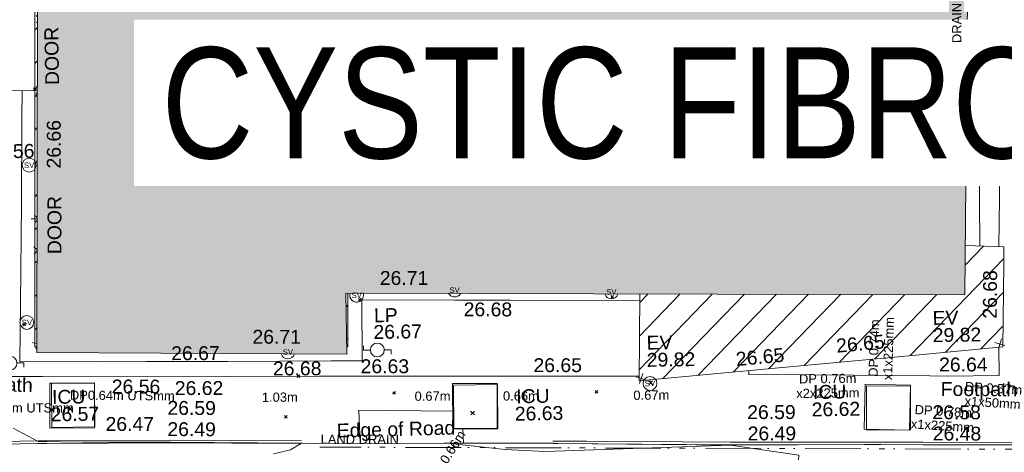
# Model space of a CAD drawing. Header units: millimetres. Extents: x -290717 to 520720, y -88450 to 287762.
# Tile 237 of 256: x 68918 to 95528, y -2602 to 9095. Entities that reach past the tile are written whole.
import ezdxf

# ---------------------------------------------------------------- set-up
doc = ezdxf.new("R2010")
doc.units = ezdxf.units.MM
for name, pattern in [('IMPORT-UG_DRAINAGE_UNIDENTIFIED_QLB2 _2_', [2700, 1500, -300, 0, -250, 150, -300, 0, -200]), ('IMPORT-UG_ELEC_LV_QLB2 _2_', [2700, 1500, -300, 0, -250, 150, -300, 0, -200]), ('IMPORT-UG_ELEC_STREET LIGHTING_QLB2 _2_', [2700, 1500, -300, 0, -250, 150, -300, 0, -200])]:
    doc.linetypes.add(name, pattern=pattern)
for name, color, linetype, lineweight, true_color in [('00_TOPO_EAVE', 7, 'Continuous', 9, 0x666666), ('00_TOPO_FURN_LAMP_POST', 7, 'Continuous', 9, 0x666666), ('00_TOPO_LEVEL_FLOOR', 7, 'Continuous', 9, 0x666666), ('00_TOPO_SERV_STOP_VALVE', 7, 'Continuous', 9, 0x666666), ('00_UAV_BUILDING_HATCH', 7, 'Continuous', 9, 0x999999), ('00_UAV_BUILDING_OUTLINE', 5, 'Continuous', 9, 0x0000ff), ('00_UAV_EAVE', 7, 'Continuous', 9, 0x666666), ('00_UAV_FOOTPATH', 7, 'Continuous', 9, 0xa50000), ('00_UAV_FURN_LAMP_POST', 7, 'Continuous', 9, 0xa50000), ('00_UAV_INT_DOOR', 7, 'Continuous', 9, 0x7f4f3f), ('00_UAV_KERB_BOTTOM', 1, 'Continuous', 9, 0xff0000), ('00_UAV_KERB_TOP', 7, 'Continuous', 9, 0xa500a5), ('00_UAV_LEVEL_SPOT', 7, 'Continuous', 9, 0x666666), ('00_UAV_PARAPET', 7, 'Continuous', 9, 0x666666), ('00_UAV_ROAD_MARKING_YELLOW_CONTINUOUS', 40, 'Continuous', 9, 0xffbf00), ('00_UAV_SERV_IC', 5, 'Continuous', 9, 0x0000ff), ('01_DTM_CONTOUR_MNR', 7, 'Continuous', 9, 0xa5a552), ('12333-PUM-2D-U-0001-C01 - Rev2_REVIT IMPORT_dwg', 7, 'Continuous', 9, 0x767676), ('PUM-ELECTRIC-LV-QLB2', 1, 'IMPORT-UG_ELEC_LV_QLB2 _2_', 9, 0xff0000), ('PUM-ELECTRIC-MH', 1, 'Continuous', 9, 0xff0000), ('PUM-UNIDENTIFIED-QLB2', 150, 'IMPORT-UG_DRAINAGE_UNIDENTIFIED_QLB2 _2_', 9, 0x007fff)]:
    doc.layers.add(name, color=color, linetype=linetype, lineweight=lineweight, true_color=true_color)
for name, color, linetype, lineweight in [('00_UAV_ROAD_EDGE', 7, 'Continuous', 9), ('00_UAV_SURFACE', 7, 'Continuous', 9), ('A_RHA_Detail', 7, 'Continuous', 9), ('A_RHA_Line-Thin', 7, 'Continuous', 9), ('A_RHA_Text', 7, 'Continuous', 9), ('GEN-TEXT', 7, 'Continuous', 9)]:
    doc.layers.add(name, color=color, linetype=linetype, lineweight=lineweight)
doc.styles.add('Arial Narrow', font='ARIALN.TTF', dxfattribs={"height": 3000})
doc.styles.add('Arial_1', font='arial.ttf', dxfattribs={"height": 250})
doc.styles.add('Swis721 Lt BT', font='swissl.ttf', dxfattribs={"height": 400})
doc.styles.add('Swis721 Lt BT_2', font='swissl.ttf', dxfattribs={"height": 375})

# ---------------------------------------------------------------- blocks, each defined once
blk = doc.blocks.new('12333-PUM-2D-U-0001-C01 - Rev2_REVIT IMPORT_dwg_MSL_Eaves_SYM_1-V74-Site Location Plan Existing')
at = {"layer": '00_TOPO_EAVE', "color": 254, "true_color": 0xcccccc}
for p, q in [((357, -116), (-357, 116)), ((-116, -357), (116, 357))]:
    blk.add_line(p, q, dxfattribs=at)
blk = doc.blocks.new('12333-PUM-2D-U-0001-C01 - Rev2_REVIT IMPORT_dwg_MSL_Eaves_SYM_1-V97-Site Location Plan Existing')
at = {"layer": '00_TOPO_EAVE', "color": 254, "true_color": 0xcccccc}
for p, q in [((-40, 13), (-357, 116)), ((-116, -357), (-43, -133))]:
    blk.add_line(p, q, dxfattribs=at)
blk = doc.blocks.new('12333-PUM-2D-U-0001-C01 - Rev2_REVIT IMPORT_dwg_MSL_Lamp_Post_SYM-2077240-Site Location Plan Existing')
at = {"layer": '00_TOPO_FURN_LAMP_POST', "color": 254, "true_color": 0xcccccc, "flags": 128}
for points in [[(-500, 0), (-1000, 0), (-1000, 317)], [(500, 0), (1000, 0), (1000, -317)]]:
    blk.add_lwpolyline(points, dxfattribs=at)
at = {"layer": '00_TOPO_FURN_LAMP_POST', "color": 254, "true_color": 0xcccccc}
blk.add_circle((0, 0), 500, dxfattribs=at)
blk = doc.blocks.new('12333-PUM-2D-U-0001-C01 - Rev2_REVIT IMPORT_dwg_MSL_Parapet_SYM-V112-Site Location Plan Existing')
at = {"layer": '00_UAV_PARAPET', "color": 254, "true_color": 0xcccccc}
blk.add_line((-354, 0), (-500, 0), dxfattribs=at)
blk = doc.blocks.new('12333-PUM-2D-U-0001-C01 - Rev2_REVIT IMPORT_dwg_MSL_Sluice_Valve_SYM-2077246-Site Location Plan Existing')
at = {"layer": '00_TOPO_SERV_STOP_VALVE', "color": 254, "true_color": 0xcccccc}
blk.add_circle((0, 0), 500, dxfattribs=at)
at = {"layer": '00_TOPO_SERV_STOP_VALVE', "insert": (0, 199), "char_height": 400, "width": 785.11, "attachment_point": 2, "line_spacing_factor": 1.005062, "style": 'Swis721 Lt BT'}
blk.add_mtext('SV', dxfattribs=at)
blk = doc.blocks.new('12333-PUM-2D-U-0001-C01 - Rev2_REVIT IMPORT_dwg_MSL_Sluice_Valve_SYM-V130-Site Location Plan Existing')
at = {"layer": '00_TOPO_SERV_STOP_VALVE', "color": 254, "true_color": 0xcccccc}
blk.add_arc((0, 0), 500, 196.04773, 339.89972, dxfattribs=at)
at = {"layer": '00_TOPO_SERV_STOP_VALVE', "insert": (0, 199), "char_height": 400, "width": 785.11, "attachment_point": 2, "line_spacing_factor": 1.005062, "style": 'Swis721 Lt BT'}
blk.add_mtext('SV', dxfattribs=at)
blk = doc.blocks.new('12333-PUM-2D-U-0001-C01 - Rev2_REVIT IMPORT_dwg_MSL_Sluice_Valve_SYM-V131-Site Location Plan Existing')
at = {"layer": '00_TOPO_SERV_STOP_VALVE', "color": 254, "true_color": 0xcccccc}
blk.add_arc((0, 0), 500, 209.56278, 326.69977, dxfattribs=at)
at = {"layer": '00_TOPO_SERV_STOP_VALVE', "insert": (0, 199), "char_height": 400, "width": 785.11, "attachment_point": 2, "line_spacing_factor": 1.005062, "style": 'Swis721 Lt BT'}
blk.add_mtext('SV', dxfattribs=at)
blk = doc.blocks.new('12333-PUM-2D-U-0001-C01 - Rev2_REVIT IMPORT_dwg_MSL_Sluice_Valve_SYM-V132-Site Location Plan Existing')
at = {"layer": '00_TOPO_SERV_STOP_VALVE', "color": 254, "true_color": 0xcccccc}
for start, end in [(161.72551, 360), (360, 17.9742)]:
    blk.add_arc((0, 0), 500, start, end, dxfattribs=at)
at = {"layer": '00_TOPO_SERV_STOP_VALVE', "insert": (0, 199), "char_height": 400, "width": 785.11, "attachment_point": 2, "line_spacing_factor": 1.005062, "style": 'Swis721 Lt BT'}
blk.add_mtext('SV', dxfattribs=at)
blk = doc.blocks.new('12333-PUM-2D-U-0001-C01 - Rev2_REVIT IMPORT_dwg_MSL_Sluice_Valve_SYM-V133-Site Location Plan Existing')
at = {"layer": '00_TOPO_SERV_STOP_VALVE', "color": 254, "true_color": 0xcccccc}
blk.add_arc((0, 0), 500, 194.20546, 341.56523, dxfattribs=at)
at = {"layer": '00_TOPO_SERV_STOP_VALVE', "insert": (0, 199), "char_height": 400, "width": 785.11, "attachment_point": 2, "line_spacing_factor": 1.005062, "style": 'Swis721 Lt BT'}
blk.add_mtext('SV', dxfattribs=at)
blk = doc.blocks.new('12333-PUM-2D-U-0001-C01 - Rev2_REVIT IMPORT_dwg_MSL_Sluice_Valve_SYM-V135-Site Location Plan Existing')
at = {"layer": '00_TOPO_SERV_STOP_VALVE', "color": 254, "true_color": 0xcccccc}
for start, end in [(237.31049, 360), (360, 119.58707)]:
    blk.add_arc((0, 0), 500, start, end, dxfattribs=at)
at = {"layer": '00_TOPO_SERV_STOP_VALVE', "insert": (0, 199), "char_height": 400, "width": 785.11, "attachment_point": 2, "line_spacing_factor": 1.005062, "style": 'Swis721 Lt BT'}
blk.add_mtext('SV', dxfattribs=at)
blk = doc.blocks.new('12333-PUM-2D-U-0001-C01 - Rev2_REVIT IMPORT_dwg_MSL_Sluice_Valve_SYM-V136-Site Location Plan Existing')
at = {"layer": '00_TOPO_SERV_STOP_VALVE', "color": 254, "true_color": 0xcccccc}
for start, end in [(206.89518, 360), (360, 151.29786)]:
    blk.add_arc((0, 0), 500, start, end, dxfattribs=at)
at = {"layer": '00_TOPO_SERV_STOP_VALVE', "insert": (0, 199), "char_height": 400, "width": 785.11, "attachment_point": 2, "line_spacing_factor": 1.005062, "style": 'Swis721 Lt BT'}
blk.add_mtext('SV', dxfattribs=at)
blk = doc.blocks.new('12333-PUM-2D-U-0001-C01 - Rev2_REVIT IMPORT_dwg_MSL_FLlvl_SYM-V148-Site Location Plan Existing')
at = {"layer": '00_TOPO_LEVEL_FLOOR', "color": 254, "true_color": 0xcccccc}
blk.add_line((-7.1, 0), (-38.9, 0), dxfattribs=at)
blk = doc.blocks.new('12333-PUM-2D-U-0001-C01 - Rev2_REVIT IMPORT_dwg_MSL_FLlvl_SYM-V163-Site Location Plan Existing')
at = {"layer": '00_TOPO_LEVEL_FLOOR', "color": 254, "true_color": 0xcccccc}
blk.add_line((-13.3, 0), (-38.9, 0), dxfattribs=at)
blk = doc.blocks.new('12333-PUM-2D-U-0001-C01 - Rev2_REVIT IMPORT_dwg_MSL_Node_Linework-V168-Site Location Plan Existing')
at = {"layer": '00_UAV_INT_DOOR', "color": 9, "true_color": 0xd4c4bf}
for p, q in [((-114, 114), (-530, 530)), ((-119, -119), (-530, -530))]:
    blk.add_line(p, q, dxfattribs=at)
blk = doc.blocks.new('12333-PUM-2D-U-0001-C01 - Rev2_REVIT IMPORT_dwg_MSL_Node_Linework-V169-Site Location Plan Existing')
at = {"layer": '00_UAV_INT_DOOR', "color": 9, "true_color": 0xd4c4bf}
for p, q in [((-181, 181), (-530, 530)), ((-188, -188), (-530, -530))]:
    blk.add_line(p, q, dxfattribs=at)
blk = doc.blocks.new('12333-PUM-2D-U-0001-C01 - Rev2_REVIT IMPORT_dwg_MSL_Node_Linework-V187-Site Location Plan Existing')
at = {"layer": '00_UAV_INT_DOOR', "color": 9, "true_color": 0xd4c4bf}
for p, q in [((-341, 341), (-530, 530)), ((-355, -355), (-530, -530))]:
    blk.add_line(p, q, dxfattribs=at)
blk = doc.blocks.new('12333-PUM-2D-U-0001-C01 - Rev2_REVIT IMPORT_dwg_MSL_Node_Linework-V188-Site Location Plan Existing')
at = {"layer": '00_UAV_INT_DOOR', "color": 9, "true_color": 0xd4c4bf}
for p, q in [((-338, 338), (-530, 530)), ((-352, -352), (-530, -530))]:
    blk.add_line(p, q, dxfattribs=at)
blk = doc.blocks.new('12333-PUM-2D-U-0001-C01 - Rev2_REVIT IMPORT_dwg_MGS62954_T2_Galway_ITM_3d_Rev1-2077680-Site Location Plan Existing')
at = {"layer": '00_UAV_BUILDING_HATCH', "true_color": 0xcccccc}
h = blk.add_hatch(dxfattribs=at)
h.set_pattern_fill('FP_1', color=254, style=0, pattern_type=2)
h.set_pattern_definition([(45, (0, 0), (-441.94173824, 441.94173824), [])])
h.paths.add_polyline_path([(533987591, 725553254), (533997439, 725554005), (533997514, 725556705), (533996473, 725556759), (533996433, 725555434), (533987653, 725555608), (533987652, 725555587)])
h.paths.add_polyline_path([(533979741, 725554314), (533979766, 725555764), (533979707, 725555766), (533979708, 725554315)])
h.paths.add_polyline_path([(533971331, 725554462), (533971615, 725568667), (533990998, 725568307), (533991071, 725571885), (533996720, 725571763), (533996726, 725572066), (533990955, 725572167), (533990892, 725568613), (533971534, 725568953), (533971279, 725554463), (533971331, 725554462)])
at = {"layer": '00_UAV_BUILDING_OUTLINE', "color": 254, "true_color": 0xcccccc}
blk.add_line((533971331, 725554462), (533971279, 725554463), dxfattribs=at)
at = {"layer": '00_UAV_BUILDING_OUTLINE', "color": 254, "true_color": 0xcccccc, "flags": 128}
for points in [[(533971279, 725554463), (533971367, 725559462), (533971455, 725564462), (533971534, 725568953), (533972041, 725568944), (533977041, 725568856), (533982040, 725568768), (533987039, 725568680), (533990892, 725568613), (533990912, 725569758), (533990955, 725572168), (533993542, 725572122), (533996726, 725572066), (533996720, 725571763)], [(533996473, 725556759), (533997514, 725556705), (533997501, 725556257), (533997439, 725554005), (533994700, 725553796), (533989714, 725553416), (533987591, 725553254), (533987653, 725555608)], [(533979766, 725555764), (533979741, 725554314), (533979705, 725554315)]]:
    blk.add_lwpolyline(points, dxfattribs=at)
at = {"layer": '00_UAV_FOOTPATH', "color": 254, "true_color": 0xcccccc, "flags": 128}
for points in [[(533971400, 725561383), (533970371, 725561408), (533970310, 725557579), (533970307, 725557440), (533970232, 725553679), (533971470, 725553655), (533974611, 725553595), (533976469, 725553568), (533978958, 725553533), (533981468, 725553490), (533982965, 725553465), (533986467, 725553404), (533987594, 725553385)], [(533997380, 725556712), (533997462, 725559333), (533997493, 725561427), (533997210, 725561433), (533996596, 725561447)], [(533990562, 725553481), (533990558, 725553377), (533992344, 725553334), (533995451, 725553254), (533995926, 725553242), (533997323, 725553230), (533997334, 725553997)]]:
    blk.add_lwpolyline(points, dxfattribs=at)
at = {"layer": '00_UAV_KERB_BOTTOM', "color": 254, "true_color": 0xcccccc, "flags": 128}
for points in [[(533966559, 725551844), (533971329, 725551849), (533971559, 725551846), (533974903, 725551806), (533976558, 725551768), (533978439, 725551726)], [(533985249, 725551600), (533990033, 725551485), (533990247, 725551481), (533994094, 725551420), (533995246, 725551395), (533998115, 725551333), (534000245, 725551293), (534001646, 725551266)]]:
    blk.add_lwpolyline(points, dxfattribs=at)
at = {"layer": '00_UAV_KERB_TOP', "color": 254, "true_color": 0xcccccc, "flags": 128}
for points in [[(533966559, 725551914), (533971329, 725551919), (533971559, 725551916), (533974904, 725551876), (533976558, 725551838), (533978446, 725551796)], [(533985238, 725551670), (533986146, 725551650), (533990034, 725551555), (533990236, 725551551), (533994095, 725551490), (533995235, 725551465), (533998116, 725551403), (534000234, 725551363), (534001647, 725551336)]]:
    blk.add_lwpolyline(points, dxfattribs=at)
at = {"layer": '00_UAV_ROAD_EDGE', "color": 254, "true_color": 0xcccccc, "flags": 128}
blk.add_lwpolyline([(533978439, 725551726), (533982299, 725551668), (533983438, 725551642), (533985249, 725551600)], dxfattribs=at)
at = {"layer": '00_UAV_SERV_IC', "color": 254, "true_color": 0xcccccc, "flags": 128}
for points in [[(533971669, 725553472), (533972874, 725553455), (533972857, 725552243), (533971652, 725552260)], [(533982554, 725553270), (533983753, 725553249), (533983732, 725552038), (533982533, 725552059)], [(533993701, 725553057), (533994925, 725553012), (533994880, 725551801), (533993656, 725551846)]]:
    blk.add_lwpolyline(points, close=True, dxfattribs=at)
at = {"layer": '00_UAV_SURFACE', "color": 254, "true_color": 0xcccccc}
blk.add_line((533982811, 725552054), (533982817, 725551656), dxfattribs=at)
at = {"layer": '00_UAV_SURFACE', "color": 254, "true_color": 0xcccccc, "flags": 128}
for points in [[(533970867, 725554069), (533970910, 725555639), (533970985, 725558331), (533971041, 725560637), (533971059, 725561391)], [(533996862, 725556739), (533996887, 725559253), (533996930, 725561415)], [(533987648, 725555429), (533984148, 725555497), (533982649, 725555529), (533980138, 725555581), (533980117, 725553930), (533979280, 725553942), (533976479, 725553979), (533974280, 725554010), (533972936, 725554028), (533970867, 725554069)], [(533980022, 725551702), (533980006, 725552593), (533982541, 725552526)]]:
    blk.add_lwpolyline(points, dxfattribs=at)
at = {"layer": '01_DTM_CONTOUR_MNR', "color": 254, "true_color": 0xcccccc, "flags": 128}
for points in [[(533977680, 725551460), (533978141, 725551561), (533978440, 725551730), (533974900, 725551817), (533972520, 725551860), (533971330, 725551899), (533970657, 725552278)], [(534001646, 725551283), (533998673, 725551332), (533998112, 725551344), (533997460, 725551356), (533994091, 725551425), (533993652, 725551434), (533990030, 725551480), (533991870, 725551170), (533991860, 725551010), (533997465, 725550493), (533997518, 725550482), (533998124, 725550370), (533998954, 725550456), (534001470, 725550830), (534001480, 725551000), (534001501, 725550907), (534001639, 725550951)]]:
    blk.add_lwpolyline(points, dxfattribs=at)
blk.add_lwpolyline([(533982300, 725551670), (533983935, 725551466), (533985024, 725551395), (533990030, 725551480), (533985355, 725551606), (533985249, 725551609), (533982886, 725551658)], close=True, dxfattribs=at)
for name, p, xscale, yscale, zscale in [('12333-PUM-2D-U-0001-C01 - Rev2_REVIT IMPORT_dwg_MSL_Node_Linework-V187-Site Location Plan Existing', (533971575, 725563318), 0.19, 0.19, 0.19), ('12333-PUM-2D-U-0001-C01 - Rev2_REVIT IMPORT_dwg_MSL_FLlvl_SYM-V163-Site Location Plan Existing', (533971536, 725561402), 4.94, 4.94, 4.94), ('12333-PUM-2D-U-0001-C01 - Rev2_REVIT IMPORT_dwg_MSL_Node_Linework-V188-Site Location Plan Existing', (533971536, 725561402), 0.19, 0.19, 0.19), ('12333-PUM-2D-U-0001-C01 - Rev2_REVIT IMPORT_dwg_MSL_Parapet_SYM-V112-Site Location Plan Existing', (533971600, 725561238), 0.375, 0.375, 0.375), ('12333-PUM-2D-U-0001-C01 - Rev2_REVIT IMPORT_dwg_MSL_Sluice_Valve_SYM-V135-Site Location Plan Existing', (533996665, 725560746), 0.375, 0.375, 0.375), ('12333-PUM-2D-U-0001-C01 - Rev2_REVIT IMPORT_dwg_MSL_Sluice_Valve_SYM-V136-Site Location Plan Existing', (533996719, 725559874), 0.375, 0.375, 0.375), ('12333-PUM-2D-U-0001-C01 - Rev2_REVIT IMPORT_dwg_MSL_Sluice_Valve_SYM-2077246-Site Location Plan Existing', (533971214, 725559374), 0.375, 0.375, 0.375), ('12333-PUM-2D-U-0001-C01 - Rev2_REVIT IMPORT_dwg_MSL_FLlvl_SYM-V148-Site Location Plan Existing', (533971436, 725557925), 4.94, 4.94, 4.94), ('12333-PUM-2D-U-0001-C01 - Rev2_REVIT IMPORT_dwg_MSL_Node_Linework-V169-Site Location Plan Existing', (533971436, 725557925), 0.19, 0.19, 0.19), ('12333-PUM-2D-U-0001-C01 - Rev2_REVIT IMPORT_dwg_MSL_Node_Linework-V168-Site Location Plan Existing', (533971406, 725557069), 0.19, 0.19, 0.19), ('12333-PUM-2D-U-0001-C01 - Rev2_REVIT IMPORT_dwg_MSL_Sluice_Valve_SYM-V132-Site Location Plan Existing', (533980001, 725555705), 0.375, 0.375, 0.375), ('12333-PUM-2D-U-0001-C01 - Rev2_REVIT IMPORT_dwg_MSL_Sluice_Valve_SYM-V131-Site Location Plan Existing', (533982651, 725555799), 0.375, 0.375, 0.375), ('12333-PUM-2D-U-0001-C01 - Rev2_REVIT IMPORT_dwg_MSL_Sluice_Valve_SYM-V130-Site Location Plan Existing', (533986886, 725555677), 0.375, 0.375, 0.375), ('12333-PUM-2D-U-0001-C01 - Rev2_REVIT IMPORT_dwg_MSL_Sluice_Valve_SYM-2077246-Site Location Plan Existing', (533971079, 725555126), 0.375, 0.375, 0.375), ('12333-PUM-2D-U-0001-C01 - Rev2_REVIT IMPORT_dwg_MSL_Eaves_SYM_1-V97-Site Location Plan Existing', (533971348, 725554537), 0.375, 0.375, 0.375), ('12333-PUM-2D-U-0001-C01 - Rev2_REVIT IMPORT_dwg_MSL_Lamp_Post_SYM-2077240-Site Location Plan Existing', (533970603, 725554034), 0.375, 0.375, 0.375), ('12333-PUM-2D-U-0001-C01 - Rev2_REVIT IMPORT_dwg_MSL_Sluice_Valve_SYM-V133-Site Location Plan Existing', (533978117, 725554204), 0.375, 0.375, 0.375), ('12333-PUM-2D-U-0001-C01 - Rev2_REVIT IMPORT_dwg_MSL_Lamp_Post_SYM-2077240-Site Location Plan Existing', (533980533, 725554215), 0.375, 0.375, 0.375), ('12333-PUM-2D-U-0001-C01 - Rev2_REVIT IMPORT_dwg_MSL_Eaves_SYM_1-V74-Site Location Plan Existing', (533997359, 725554085), 0.375, 0.375, 0.375), ('12333-PUM-2D-U-0001-C01 - Rev2_REVIT IMPORT_dwg_MSL_Eaves_SYM_1-V74-Site Location Plan Existing', (533987650, 725553320), 0.375, 0.375, 0.375), ('12333-PUM-2D-U-0001-C01 - Rev2_REVIT IMPORT_dwg_MSL_Sluice_Valve_SYM-2077246-Site Location Plan Existing', (533987887, 725553183), 0.375, 0.375, 0.375)]:
    blk.add_blockref(name, p, dxfattribs=dict(xscale=xscale, yscale=yscale, zscale=zscale))
at = {"layer": '00_UAV_BUILDING_OUTLINE', "color": 251, "true_color": 0x666666, "char_height": 375, "width": 1495.9, "attachment_point": 1, "line_spacing_factor": 1.005062, "style": 'Swis721 Lt BT_2'}
for s, insert, rotation in [('26.66', (533971689, 725559277), 88.9918), ('26.65', (533996044, 725558591), 88.9918), ('26.71', (533980638, 725556348), 358.9918), ('26.68', (533996909, 725554777), 88.4089), ('26.71', (533977169, 725554819), 358.9918), ('26.65', (533992922, 725554297), 4.3609), ('26.65', (533990205, 725553984), 4.3609)]:
    blk.add_mtext(s, dxfattribs=dict(at, insert=insert, rotation=rotation))
at = {"layer": '00_UAV_EAVE', "char_height": 375, "attachment_point": 1, "line_spacing_factor": 1.005062, "style": 'Swis721 Lt BT_2'}
for s, insert, width in [('EV', (533995553, 725555006), 736.08), ('EV', (533987813, 725554473), 736.08), ('29.82', (533995549, 725554539), 1495.9), ('29.82', (533987809, 725554006), 1495.9)]:
    blk.add_mtext(s, dxfattribs=dict(at, insert=insert, width=width))
at = {"layer": '00_UAV_FOOTPATH', "color": 251, "true_color": 0x666666, "char_height": 375, "attachment_point": 1, "line_spacing_factor": 1.005062, "style": 'Swis721 Lt BT_2'}
for s, insert, width, rotation in [('26.60', (533996662, 725561572), 1495.9, 91.5696), ('26.63', (533980078, 725553971), 1495.9, 359.0278), ('26.65', (533984749, 725553918), 1495.9, 359.0122), ('Footpath', (533969148, 725553685), 2436.18, 358.1047), ('26.64', (533995710, 725553745), 1495.9, 359.0486), ('26.56', (533973345, 725553541), 1495.9, 358.8937), ('26.62', (533975046, 725553467), 1495.9, 359.1829), ('Footpath', (533995744, 725553083), 2436.18, 358.7355)]:
    blk.add_mtext(s, dxfattribs=dict(at, insert=insert, width=width, rotation=rotation))
at = {"layer": '00_UAV_FURN_LAMP_POST', "color": 251, "true_color": 0x666666, "char_height": 375, "attachment_point": 1, "line_spacing_factor": 1.005062, "style": 'Swis721 Lt BT_2'}
for s, insert, width in [('LP', (533980460, 725555340), 707.59), ('26.67', (533980437, 725554889), 1495.9)]:
    blk.add_mtext(s, dxfattribs=dict(at, insert=insert, width=width))
at = {"layer": '00_UAV_INT_DOOR', "color": 251, "true_color": 0x666666, "char_height": 375, "width": 1790.33, "attachment_point": 1, "line_spacing_factor": 1.005062, "style": 'Swis721 Lt BT_2'}
for insert, rotation in [((533971687, 725561532), 90), ((533971667, 725556961), 89.0074)]:
    blk.add_mtext('DOOR', dxfattribs=dict(at, insert=insert, rotation=rotation))
at = {"layer": '00_UAV_KERB_BOTTOM', "color": 251, "true_color": 0x666666, "char_height": 375, "width": 1495.9, "attachment_point": 1, "line_spacing_factor": 1.005062, "style": 'Swis721 Lt BT_2'}
for s, insert, rotation in [('26.49', (533974828, 725552363), 358.7103), ('26.49', (533990505, 725551972), 359.083), ('26.48', (533995507, 725551884), 358.7605)]:
    blk.add_mtext(s, dxfattribs=dict(at, insert=insert, rotation=rotation))
at = {"layer": '00_UAV_KERB_TOP', "color": 251, "true_color": 0x666666, "char_height": 375, "width": 1495.9, "attachment_point": 1, "line_spacing_factor": 1.005062, "style": 'Swis721 Lt BT_2'}
for s, insert, rotation in [('26.59', (533974839, 725552938), 358.7103), ('26.59', (533990502, 725552548), 359.083), ('26.58', (533995507, 725552460), 358.7605)]:
    blk.add_mtext(s, dxfattribs=dict(at, insert=insert, rotation=rotation))
at = {"layer": '00_UAV_LEVEL_SPOT', "insert": (533970052, 725559949), "char_height": 375, "width": 1495.9, "attachment_point": 1, "line_spacing_factor": 1.005062, "style": 'Swis721 Lt BT_2'}
blk.add_mtext('26.56', dxfattribs=at)
at = {"layer": '00_UAV_ROAD_EDGE', "color": 251, "true_color": 0x666666, "insert": (533979397, 725552242), "char_height": 375, "width": 3746.88, "attachment_point": 1, "rotation": 0.4761, "line_spacing_factor": 1.005062, "style": 'Swis721 Lt BT_2'}
blk.add_mtext('Edge of Road', dxfattribs=at)
at = {"layer": '00_UAV_ROAD_MARKING_YELLOW_CONTINUOUS', "color": 251, "true_color": 0x666666, "insert": (533973158, 725552530), "char_height": 375, "width": 1495.9, "attachment_point": 1, "rotation": 359.0918, "line_spacing_factor": 1.005062, "style": 'Swis721 Lt BT_2'}
blk.add_mtext('26.47', dxfattribs=at)
at = {"layer": '00_UAV_SERV_IC', "color": 251, "true_color": 0x666666, "char_height": 375, "attachment_point": 1, "line_spacing_factor": 1.005062, "style": 'Swis721 Lt BT_2'}
for s, insert, width in [('ICU', (533971722, 725553284), 1021.01), ('ICU', (533984264, 725553084), 1021.01), ('ICU', (533992288, 725553058), 1021.01), ('26.57', (533971677, 725552814), 1495.9), ('26.63', (533984219, 725552614), 1495.9), ('26.62', (533992243, 725552588), 1495.9)]:
    blk.add_mtext(s, dxfattribs=dict(at, insert=insert, width=width))
at = {"layer": '00_UAV_SURFACE', "color": 251, "true_color": 0x666666, "char_height": 375, "width": 1495.9, "attachment_point": 1, "line_spacing_factor": 1.005062, "style": 'Swis721 Lt BT_2'}
for s, insert, rotation in [('26.68', (533982890, 725555462), 358.8), ('26.67', (533974965, 725554412), 359.2076), ('26.68', (533977708, 725553951), 359.2283)]:
    blk.add_mtext(s, dxfattribs=dict(at, insert=insert, rotation=rotation))
blk = doc.blocks.new('12333-PUM-2D-U-0001-C01 - Rev2_REVIT IMPORT_dwg-1620468-Site Location Plan Existing')
at = {"layer": 'GEN-TEXT', "color": 253, "true_color": 0xaaaaaa}
for p, q in [((330322, -54426), (330290, -54394)), ((330290, -54465), (330321, -54433)), ((330321, -54433), (330361, -54394)), ((330361, -54465), (330322, -54426)), ((355530, -55158), (355636, -55052)), ((355636, -55158), (355530, -55052)), ((355581, -56048), (355687, -55942)), ((355687, -56048), (355581, -55942)), ((338971, -60305), (339041, -60234)), ((339041, -60305), (338971, -60234)), ((345793, -60351), (345864, -60280)), ((345864, -60351), (345793, -60280)), ((329888, -60822), (329959, -60751)), ((329959, -60822), (329888, -60751)), ((337279, -62346), (337350, -62275)), ((337350, -62346), (337279, -62275)), ((339856, -62844), (339927, -62773)), ((339927, -62844), (339856, -62773)), ((346772, -62711), (346878, -62605)), ((346878, -62711), (346772, -62605)), ((331078, -63137), (331184, -63031)), ((331184, -63137), (331078, -63031)), ((345322, -62910), (345393, -62839)), ((345393, -62910), (345322, -62839)), ((336915, -63437), (336986, -63366)), ((336986, -63437), (336915, -63366)), ((341946, -63440), (342052, -63334)), ((342052, -63440), (341946, -63334))]:
    blk.add_line(p, q, dxfattribs=at)
at = {"layer": 'PUM-ELECTRIC-MH', "color": 21, "true_color": 0xffaaaa, "flags": 128}
for points in [[(330626, -63579), (330635, -62388), (331796, -62396), (331787, -63587)], [(341494, -62626), (342683, -62632), (342669, -63824), (341480, -63818)], [(352655, -62845), (353841, -62857), (353823, -64046), (352637, -64034)]]:
    blk.add_lwpolyline(points, close=True, dxfattribs=at)
at = {"layer": 'PUM-UNIDENTIFIED-QLB2', "color": 141, "true_color": 0xaad4ff}
blk.add_line((360571, -64705), (337857, -64237), dxfattribs=at)
blk.add_blockref('12333-PUM-2D-U-0001-C01 - Rev2_REVIT IMPORT_dwg_MGS62954_T2_Galway_ITM_3d_Rev1-2077680-Site Location Plan Existing', (-533641080, -725615854))
at = {"layer": 'PUM-ELECTRIC-LV-QLB2', "char_height": 250, "attachment_point": 2, "line_spacing_factor": 0.941778, "style": 'Arial_1'}
for s, insert, width, rotation in [('DP 0.74m\\Px1x225mm', (352749, -61817), 2038.46, 87.3022), ('DP 0.76m\\Px2x225mm', (351611, -62499), 2038.46, 359.6469), ('DP0.64m UTSmm', (332545, -62624), 3379.07, 358.5208), ('1.03m', (336799, -62743), 1160.03, 359.2631), ('0.67m', (340926, -62787), 1160.03, 359.2631), ('DP 0.57m\\Px1x50mm', (356098, -62838), 1848.69, 355.2758), ('DP0.96m UTSmm', (329809, -62909), 3379.07, 358.837), ('0.66m', (343315, -62824), 1160.03, 358.9507), ('0.67m', (346838, -62862), 1160.03, 359.6469), ('DP 0.78m\\Px1x225mm', (354731, -63437), 2038.46, 355.2758), ('0.66m', (341340, -64230), 1160.03, 57.1437)]:
    blk.add_mtext(s, dxfattribs=dict(at, insert=insert, width=width, rotation=rotation))
at = {"layer": 'PUM-UNIDENTIFIED-QLB2', "char_height": 250, "width": 2522.06, "attachment_point": 2, "line_spacing_factor": 0.941778, "style": 'Arial_1'}
for insert, rotation in [((355134, -53586), 89.3359), ((338940, -63920), 358.8196)]:
    blk.add_mtext('LAND DRAIN', dxfattribs=dict(at, insert=insert, rotation=rotation))

msp = doc.modelspace()

# ---------------------------------------------------------------- hatches: boundary and pattern name
at = {"layer": 'A_RHA_Detail', "true_color": 0xc0c0c0}
h = msp.add_hatch(color=9, dxfattribs=at)
h.paths.add_polyline_path([(-80881, -68503), (-80401, -68483), (-80401, -62985), (-24475, -63009), (-24456, -50840), (-36623, -50832), (-36623, -44229), (-50959, -44214), (-50959, -42574), (-54564, -42571), (-54566, -45054), (-92409, -45027), (-92412, -49202), (-100062, -49202), (-100052, -64853), (-86121, -64853), (-86092, -62958), (-84861, -62958), (-84855, -68240), (-80871, -68240)])
h.paths.add_polyline_path([(-137239, -68462), (-132720, -68433), (-132847, -62850), (-130455, -62917), (-130498, -61356), (-117581, -61423), (-117492, -49184), (-125137, -49178), (-125134, -45033), (-163007, -45006), (-163007, -44090), (-163124, -44090), (-163123, -42384), (-166564, -42384), (-166565, -44044), (-193158, -44025), (-193195, -62864), (-137270, -62917), (-137254, -65680)])
h.paths.add_polyline_path([(120311, -32334), (120312, -31611), (133451, -31638), (133469, -19718), (121296, -19692), (121320, -8191), (112277, -8172), (112263, -14811), (78286, -14740), (78293, -8167), (76546, -8163), (69356, -8153), (69354, -9157), (68373, -9155), (68373, -13706), (69334, -13708), (69325, -16250), (66623, -16250), (66620, -17995), (65989, -17995), (65985, -19731), (57152, -19712), (57127, -31560), (70278, -31587), (70278, -32272), (78264, -32285), (78267, -31020), (112336, -31091), (112336, -32318), (119781, -32333)])
h.paths.add_polyline_path([(7504, -1791), (15482, -674), (15484, 148), (56188, 206), (56156, 14338), (18017, 14236), (17968, 34313), (21727, 34324), (21709, 40608), (18010, 40608), (17996, 45484), (9770, 45421), (3966, 45443), (3985, 14177), (1023, 14177), (-277, 14191), (-232, 5977), (-226, 194), (1220, 180), (7478, 143), (7489, -674)])
h.paths.add_polyline_path([(77756, 53), (77730, 1700), (94464, 1660), (94606, 17991), (88810, 18015), (88800, 14437), (69414, 14458), (69377, 100), (70761, 92)])
h.paths.add_polyline_path([(61252, 46454), (105775, 46473), (105768, 61853), (92285, 61853), (92309, 65784), (96107, 65768), (96060, 75209), (101085, 75072), (104988, 74765), (108404, 74364), (112009, 73787), (115645, 73050), (116891, 72762), (120209, 71893), (120865, 71704), (124136, 70670), (127436, 69481), (127820, 69395), (128274, 69332), (128732, 69307), (129190, 69320), (129645, 69372), (130095, 69461), (130535, 69588), (130963, 69751), (131376, 69950), (131771, 70182), (132163, 70461), (132496, 70742), (132821, 71065), (133117, 71414), (133384, 71787), (133617, 72179), (133817, 72591), (133983, 73018), (134112, 73458), (134204, 73907), (134258, 74362), (134273, 74820), (134251, 75277), (134190, 75731), (134091, 76179), (133955, 76617), (133783, 77041), (133576, 77450), (133336, 77840), (133064, 78209), (132762, 78554), (132432, 78872), (132077, 79161), (131698, 79420), (131300, 79646), (131094, 79746), (132146, 83110), (122788, 86283), (121604, 82800), (117096, 83871), (116842, 83526), (116121, 91222), (110238, 91274), (110194, 90435), (104988, 90486), (104973, 94310), (103746, 94310), (103840, 122852), (96365, 122932), (96350, 123952), (104556, 123902), (104607, 120249), (125503, 120134), (125662, 137657), (114480, 137699), (114382, 129150), (104644, 129188), (104578, 126217), (101184, 126159), (101265, 135959), (89967, 135989), (89928, 125824), (93631, 125841), (93581, 122932), (88697, 122905), (88679, 95739), (86378, 95739), (86378, 96178), (83280, 96201), (83274, 95736), (70170, 95733), (70166, 96272), (66675, 96257), (66655, 95756), (65785, 95756), (65888, 117471), (53473, 117488), (53434, 98570), (40649, 98570), (40610, 94406), (38854, 94410), (38849, 89464), (40612, 89518), (40665, 86258), (38372, 86306), (38370, 76901), (50938, 76944), (50923, 74599), (56485, 74589), (56485, 75195), (92465, 75233), (92646, 71767), (89811, 69363), (85313, 69361), (85313, 66907), (75210, 66903), (75210, 63816), (70819, 63816), (70819, 64253), (69457, 64253), (69456, 66902), (61303, 66899), (61305, 63970), (70500, 63970), (70500, 61853), (61246, 61849), (61252, 46455)])
h.paths.add_polyline_path([(-17153, 48569), (-17153, 60770), (-29363, 60775), (-29363, 67399), (-43507, 67405), (-43489, 69093), (-45766, 69109), (-45794, 67405), (-47272, 67404), (-47272, 66455), (-86005, 66469), (-86007, 60522), (-92663, 60522), (-92667, 50184), (-79752, 50180), (-79752, 48591), (-17158, 48569)])
h.paths.add_polyline_path([(-201056, 48629), (-138378, 48635), (-138378, 50133), (-125468, 50134), (-125469, 60566), (-132187, 60566), (-132187, 66533), (-170643, 66806), (-170643, 67739), (-200340, 67489), (-200349, 60828), (-201058, 60828), (-201057, 51102)])
h.paths.add_polyline_path([(-240052, 54769), (-239444, 54811), (-239187, 54842), (-238765, 54941), (-238382, 55122), (-237990, 55355), (-237269, 55936), (-237030, 56229), (-236793, 56569), (-236555, 57004), (-236433, 57267), (-236300, 57753), (-236251, 58017), (-236236, 58516), (-236233, 58988), (-236214, 59823), (-236364, 59821), (-236634, 60698), (-236392, 61432), (-236225, 61435), (-236202, 62638), (-232564, 62639), (-232564, 63049), (-232732, 63049), (-232860, 63458), (-232732, 63914), (-232561, 63914), (-232522, 70598), (-240629, 70599), (-240630, 72351), (-246413, 72347), (-246413, 70616), (-254450, 70619), (-254455, 70754), (-254470, 73192), (-263883, 73268), (-263902, 68261), (-263715, 68260), (-263553, 67820), (-263719, 67392), (-263914, 67392), (-263957, 58634), (-260181, 58611), (-260192, 56354), (-257185, 56339), (-257213, 57093), (-257339, 57093), (-257471, 57532), (-257339, 58062), (-257203, 58064), (-257174, 58599), (-256478, 58575), (-256478, 58789), (-256013, 58912), (-255397, 58781), (-255397, 58596), (-243810, 58586), (-243805, 58352), (-243741, 57885), (-243619, 57422), (-243424, 56944), (-243247, 56608), (-243003, 56250), (-242732, 55933), (-242372, 55603), (-242141, 55425), (-241805, 55217), (-241529, 55077), (-241101, 54917), (-240836, 54841), (-240453, 54789), (-240203, 54777)])
h.paths.add_polyline_path([(40277, 59895), (40329, 69197), (36589, 69218), (36619, 74674), (32264, 74687), (32233, 69156), (11917, 69270), (11967, 78219), (29088, 78123), (29143, 88141), (15719, 88216), (15733, 90590), (4594, 90652), (4525, 78265), (10097, 78234), (10077, 74773), (4548, 74804), (4466, 60107), (19126, 60025), (19140, 62528), (31739, 62457), (31725, 59943), (38370, 59906)])
h.paths.add_polyline_path([(-246083, 72334), (-246083, 72334), (-246208, 72334)])
h.paths.add_polyline_path([(-114575, 112178), (-114575, 112178), (-114707, 115802)])
h.paths.add_polyline_path([(-154700, 101760), (-114382, 101776), (-114382, 106927), (-113756, 106927), (-113758, 111847), (-114432, 111847), (-114432, 112178), (-114575, 112178), (-114579, 121707), (-123057, 121707), (-123069, 156453), (-119381, 156454), (-119381, 160166), (-115501, 160167), (-115503, 166207), (-132412, 166600), (-132412, 166666), (-135275, 166665), (-135275, 166628), (-135911, 166628), (-135911, 166352), (-152521, 166346), (-152518, 159143), (-150699, 159118), (-150756, 122561), (-151059, 122561), (-151061, 121302), (-154138, 121373), (-154138, 121865), (-154704, 121867), (-154689, 119352), (-154746, 119352), (-154746, 118722), (-160794, 118749), (-160794, 119411), (-163852, 119422), (-163855, 118762), (-167569, 118779), (-166635, 124395), (-166844, 124471), (-167569, 124708), (-168028, 124841), (-168631, 124991), (-169238, 125117), (-169850, 125220), (-170466, 125298), (-171089, 125352), (-171704, 125381), (-172325, 125386), (-172782, 125375), (-173402, 125337), (-174019, 125276), (-174634, 125190), (-175245, 125081), (-176047, 124896), (-176665, 124725), (-177045, 124609), (-177632, 124405), (-176665, 118819), (-177559, 118822), (-177662, 125263), (-176365, 126543), (-159462, 126320), (-157058, 128609), (-157061, 136153), (-158639, 137740), (-159352, 137740), (-161634, 140201), (-168728, 140257), (-171035, 137943), (-174184, 137943), (-176460, 140292), (-177342, 140292), (-177342, 140358), (-183429, 140356), (-185922, 137917), (-185922, 131757), (-186907, 131757), (-187725, 130810), (-187724, 127376), (-186481, 126305), (-186479, 122327), (-185176, 121059), (-180304, 121059), (-180304, 118802), (-193555, 118802), (-193555, 133118), (-192594, 133118), (-192594, 134201), (-192225, 134201), (-192226, 136615), (-192595, 136615), (-192595, 137734), (-193589, 137734), (-193589, 147475), (-193163, 147493), (-192607, 147551), (-192360, 147590), (-192200, 147617), (-191883, 147683), (-191569, 147762), (-191020, 147932), (-190951, 147956), (-190648, 148071), (-190350, 148198), (-190057, 148336), (-189770, 148486), (-189375, 148717), (-189133, 148873), (-188868, 149059), (-188610, 149255), (-188355, 149465), (-188080, 149714), (-187885, 149902), (-187538, 150274), (-187446, 150378), (-187241, 150629), (-187046, 150888), (-186862, 151154), (-186546, 151670), (-186524, 151707), (-163675, 151670), (-163688, 148134), (-157304, 148136), (-157304, 155760), (-157557, 155765), (-157556, 166678), (-187009, 166700), (-187013, 162054), (-188707, 162045), (-188706, 155022), (-188738, 154651), (-188799, 154283), (-188857, 154035), (-188966, 153679), (-189103, 153333), (-189266, 152998), (-189455, 152677), (-189645, 152421), (-189917, 152104), (-190213, 151809), (-190531, 151539), (-190869, 151294), (-191225, 151076), (-191598, 150887), (-192093, 150683), (-192485, 150570), (-192904, 150482), (-193187, 150441), (-193594, 150407), (-193595, 151460), (-205369, 151455), (-205354, 113350), (-207187, 113349), (-207184, 105991), (-205313, 105991), (-205311, 101770), (-175489, 101781), (-175489, 110890), (-154703, 110898), (-154701, 103310)])
h.paths.add_polyline_path([(193736, 113048), (208865, 114991), (208976, 114127), (216448, 115086), (216039, 118272), (232649, 120405), (233426, 114352), (240632, 115278), (239855, 121330), (256407, 123456), (257092, 118089), (264572, 119041), (261878, 138525), (259179, 138222), (259197, 137439), (254686, 136897), (255413, 131315), (240853, 129522), (239771, 137919), (240650, 138010), (240062, 142777), (239166, 142685), (237631, 151018), (266173, 154561), (271297, 142612), (276532, 144861), (274942, 148528), (302075, 160135), (300216, 164320), (301528, 164907), (300405, 167478), (299017, 166946), (295627, 174519), (294333, 177537), (287289, 174519), (289428, 169661), (272957, 162557), (271943, 164897), (267016, 162764), (268502, 159357), (265200, 157946), (226856, 153147), (227510, 148852), (228281, 141179), (227302, 141050), (227895, 136433), (228749, 136524), (229602, 128024), (217691, 126494), (217642, 126874), (215139, 126553), (215195, 126113), (215016, 126090), (214841, 127450), (192259, 124549), (193486, 114991)])
h.paths.add_polyline_path([(-78076, 117606), (-78076, 117610), (-78070, 129486), (-74723, 129478), (-74723, 125436), (-48016, 125380), (-47997, 135873), (-61198, 135902), (-74715, 135924), (-74724, 131865), (-78070, 131873), (-78063, 149550), (-58292, 149542), (-58292, 148946), (-37708, 148938), (-37708, 159740), (-44148, 159743), (-44148, 162961), (-49830, 162961), (-49831, 160632), (-78494, 160644), (-78494, 161615), (-78739, 161615), (-78692, 168188), (-90845, 168127), (-90963, 152687), (-89065, 152686), (-89080, 117610), (-78375, 117606)])
h.paths.add_polyline_path([(69255, 129236), (69260, 136168), (86068, 136131), (86009, 164703), (58790, 164724), (58790, 170119), (54460, 170122), (54457, 166153), (47042, 166159), (47041, 164669), (39173, 164675), (39173, 164079), (17015, 164095), (17002, 147267), (12660, 147267), (12654, 139138), (17031, 139135), (17025, 129935), (39191, 129919), (39191, 129258), (69014, 129236)])
h.paths.add_polyline_path([(39266, 139468), (33051, 139484), (33088, 153428), (39278, 153412), (39278, 152830), (43058, 152820), (43025, 140093), (39267, 140093)])
h.paths.add_polyline_path([(1980, 189123), (18699, 189180), (18678, 195254), (24349, 195273), (24335, 199551), (28830, 199566), (28798, 208816), (24335, 208806), (24334, 209113), (16812, 209088), (16807, 208844), (6772, 208809), (6797, 201489), (-8471, 201437), (-8471, 200429), (-11856, 200418), (-11824, 190892), (-7615, 190905), (-7615, 190171), (-4609, 190169), (-4608, 190917), (1973, 190939), (1977, 189837)])
h.paths.add_polyline_path([(-20506, 190640), (-20122, 206347), (-41550, 207015), (-41462, 210450), (-31391, 210152), (-31079, 223863), (-44305, 224231), (-44491, 211866), (-47510, 211943), (-47723, 203659), (-47076, 203635), (-47175, 199532), (-46801, 199520), (-46874, 195479), (-44600, 195425), (-44686, 192243), (-38074, 192136), (-38104, 191127), (-21538, 190669)])
h.paths.add_polyline_path([(16801, 195962), (9657, 196015), (9644, 199514), (11632, 199486), (11632, 203322), (16807, 203391), (16801, 195984)])
h.paths.add_polyline_path([(122085, 200536), (122088, 206386), (125211, 206386), (125211, 206646), (126203, 206646), (126203, 207041), (130401, 206979), (130444, 209883), (126203, 209946), (126203, 214624), (127365, 214624), (127365, 225380), (126160, 225380), (126207, 241475), (119483, 241496), (119479, 246182), (109944, 246175), (109953, 233033), (115001, 233033), (115000, 208653), (112026, 208653), (112024, 200539), (122025, 200536)])
h.paths.add_polyline_path([(30087, 200987), (38031, 201029), (38031, 202923), (38110, 202923), (38067, 208828), (38013, 208828), (38012, 209013), (30045, 208970), (30061, 205986)])
h.paths.add_polyline_path([(195986, 205662), (202897, 206052), (202677, 209946), (195766, 209555)])
h.paths.add_polyline_path([(-91652, 206393), (-79454, 206433), (-79629, 238246), (-68904, 238215), (-68919, 246314), (-68757, 246313), (-68755, 246639), (-79620, 246651), (-79607, 247344), (-82155, 247318), (-82155, 247488), (-91641, 247473), (-91639, 246846), (-131470, 246641), (-131470, 250160), (-142857, 250177), (-142864, 246220), (-165119, 246272), (-165040, 253908), (-178677, 253930), (-178700, 238177), (-138599, 238209), (-138548, 206628), (-126647, 206572), (-126667, 234826), (-124963, 234826), (-124969, 234688), (-91596, 234664), (-91651, 207156)])
h.paths.add_polyline_path([(142124, 209114), (152768, 209127), (152745, 227013), (142101, 226999), (142122, 210583)])
h.paths.add_polyline_path([(168999, 209275), (169027, 226860), (161687, 226877), (161648, 209291), (168847, 209275)])
h.paths.add_polyline_path([(49761, 218477), (49794, 223316), (41274, 223363), (41274, 223291), (32187, 223352), (32202, 225553), (20082, 225635), (20035, 218708), (31566, 218630), (31566, 218599), (49547, 218478)])
h.paths.add_polyline_path([(162362, 234154), (162367, 241590), (135261, 241631), (135249, 234198), (160249, 234157)])
h.paths.add_polyline_path([(176459, 246710), (176516, 252173), (168884, 252253), (168935, 257069), (164355, 257117), (164296, 251512), (164417, 251511), (164368, 246837), (172300, 246753)])

# ---------------------------------------------------------------- linework, layer by layer
at = {"layer": 'A_RHA_Line-Thin'}
for p, q in [((94464, 1660), (94606, 17991)), ((69414, 14458), (69377, 100)), ((77756, 53), (77730, 1700)), ((77730, 1700), (94464, 1660)), ((69377, 100), (77756, 53))]:
    msp.add_line(p, q, dxfattribs=at)

# ---------------------------------------------------------------- block references
at = {"layer": '12333-PUM-2D-U-0001-C01 - Rev2_REVIT IMPORT_dwg', "color": 254, "linetype": 'IMPORT-UG_ELEC_STREET LIGHTING_QLB2 _2_', "true_color": 0xffd4d4, "rotation": 0.9999999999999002}
msp.add_blockref('12333-PUM-2D-U-0001-C01 - Rev2_REVIT IMPORT_dwg-1620468-Site Location Plan Existing', (-261895, 55870), dxfattribs=at)

# ---------------------------------------------------------------- next in the draw order: texts
at = {"layer": 'A_RHA_Text', "lineweight": 35, "insert": (72753, 8346), "char_height": 3000, "width": 66620.23, "attachment_point": 1, "style": 'Arial Narrow', "bg_fill": 3, "box_fill_scale": 1.25, "bg_fill_color": 256, "bg_fill_true_color": 13158600, "bg_fill_transparency": 0}
msp.add_mtext('CYSTIC FIBROSIS DEPARTMENT', dxfattribs=at)

doc.saveas('drawing.dxf')
